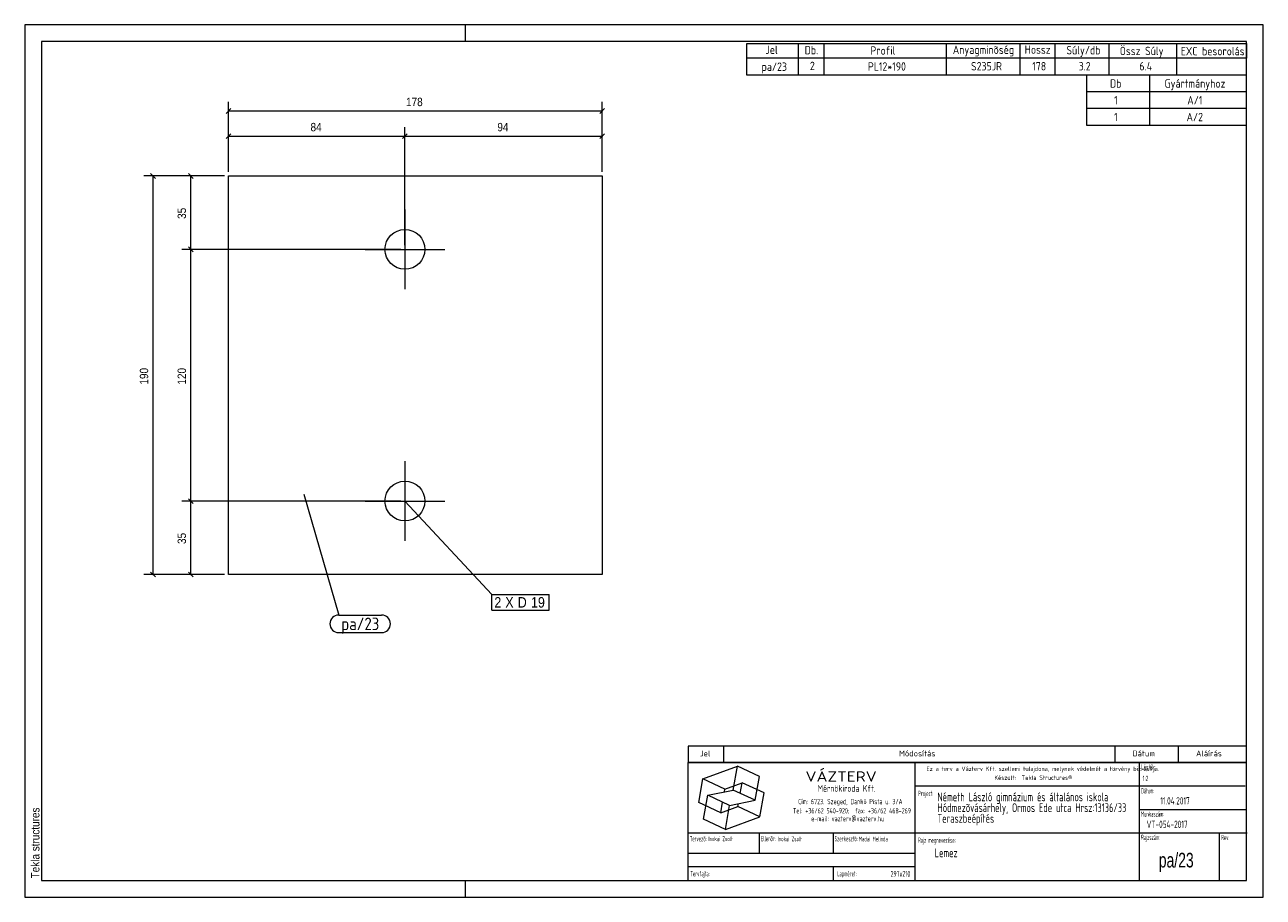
# Model space of a CAD drawing. Header units: millimetres. Extents: x 1 to 296, y 1 to 209.
import ezdxf

# ---------------------------------------------------------------- set-up
doc = ezdxf.new("R2010")
doc.units = ezdxf.units.MM
doc.linetypes.add('XKITLINE00', pattern=[0])
for name, color, linetype, lineweight in [('Bemassung', 1, 'Continuous', 0), ('Schrauben', 7, 'Continuous', 0), ('Schraubenbezeichnung', 5, 'Continuous', 0), ('Teil', 7, 'Continuous', 0), ('Text', 5, 'Continuous', 0), ('Ueberschrift', 7, 'Continuous', 0), ('Zeichnungsrahmen', 3, 'Continuous', 0)]:
    doc.layers.add(name, color=color, linetype=linetype, lineweight=lineweight)
doc.styles.add('ARIAL', font='ARIAL.TTF')
doc.styles.add('ISOCPEUR', font='ISOCPEUR.TTF')
doc.styles.add('ISOCPEUR_BOLD', font='ARIAL.TTF')
doc.styles.add('ISOCPUER', font='ARIAL.TTF')

msp = doc.modelspace()

# ---------------------------------------------------------------- linework, layer by layer
at = {"layer": 'Bemassung', "linetype": 'XKITLINE00', "lineweight": 0}
for p, q in [((50.12, 189.02), (48.98, 187.88)), ((49.55, 173.95), (49.55, 190.6)), ((139.12, 189.02), (137.98, 187.88)), ((138.55, 173.95), (138.55, 190.6)), ((49.55, 188.45), (138.55, 188.45)), ((50.12, 183.02), (48.98, 181.88)), ((49.55, 173.95), (49.55, 184.6)), ((92.12, 183.02), (90.98, 181.88)), ((92.12, 183.02), (90.98, 181.88)), ((91.55, 156.45), (91.55, 184.6)), ((91.55, 156.45), (91.55, 184.6)), ((139.12, 183.02), (137.98, 181.88)), ((138.55, 173.95), (138.55, 184.6)), ((49.55, 182.45), (91.55, 182.45)), ((91.55, 182.45), (138.55, 182.45)), ((48.55, 172.95), (29.4, 172.95)), ((30.98, 173.52), (32.12, 172.38)), ((31.55, 77.95), (31.55, 172.95)), ((48.55, 172.95), (38.4, 172.95)), ((39.98, 173.52), (41.12, 172.38)), ((40.55, 155.45), (40.55, 172.95)), ((90.55, 155.45), (38.4, 155.45)), ((90.55, 155.45), (38.4, 155.45)), ((39.98, 156.02), (41.12, 154.88)), ((39.98, 156.02), (41.12, 154.88)), ((40.55, 95.45), (40.55, 155.45)), ((90.55, 95.45), (38.4, 95.45)), ((90.55, 95.45), (38.4, 95.45)), ((39.98, 96.02), (41.12, 94.88)), ((39.98, 96.02), (41.12, 94.88)), ((40.55, 77.95), (40.55, 95.45)), ((48.55, 77.95), (29.4, 77.95)), ((30.98, 78.52), (32.12, 77.38)), ((48.55, 77.95), (38.4, 77.95)), ((39.98, 78.52), (41.12, 77.38))]:
    msp.add_line(p, q, dxfattribs=at)
at = {"layer": 'Bemassung'}
for p in [(49.55, 188.45), (138.55, 188.45), (49.55, 182.45), (91.55, 182.45), (91.55, 182.45), (138.55, 182.45), (31.55, 172.95), (40.55, 172.95), (40.55, 155.45), (40.55, 155.45), (40.55, 95.45), (40.55, 95.45), (31.55, 77.95), (40.55, 77.95)]:
    msp.add_point(p, dxfattribs=at)
at = {"layer": 'Schrauben', "linetype": 'XKITLINE00', "lineweight": 0}
for p, q in [((91.55, 164.95), (91.55, 145.95)), ((82.05, 155.45), (101.05, 155.45)), ((91.55, 104.95), (91.55, 85.95)), ((82.05, 95.45), (101.05, 95.45))]:
    msp.add_line(p, q, dxfattribs=at)
for centre in [(91.55, 155.45), (91.55, 95.45)]:
    msp.add_circle(centre, 4.75, dxfattribs=at)
at = {"layer": 'Schraubenbezeichnung', "linetype": 'XKITLINE00', "lineweight": 0}
for p, q in [((91.55, 95.45), (112.25, 73.15)), ((112.25, 73.15), (125.9, 73.15)), ((112.25, 69.45), (112.25, 73.15)), ((125.9, 69.45), (125.9, 73.15)), ((112.25, 69.45), (125.9, 69.45))]:
    msp.add_line(p, q, dxfattribs=at)
at = {"layer": 'Teil', "linetype": 'XKITLINE00', "lineweight": 0}
for p, q in [((49.55, 77.95), (49.55, 172.95)), ((49.55, 172.95), (138.55, 172.95)), ((138.55, 172.95), (138.55, 77.95)), ((138.55, 77.95), (49.55, 77.95))]:
    msp.add_line(p, q, dxfattribs=at)
at = {"layer": 'Text', "linetype": 'XKITLINE00', "lineweight": 0}
for p, q in [((67.5, 97.1), (75.78, 68.28)), ((75.78, 68.28), (86, 68.28)), ((75.78, 64.08), (86, 64.08))]:
    msp.add_line(p, q, dxfattribs=at)
for centre, start, end in [((75.78, 66.18), 90, 270), ((86, 66.18), 270, 90)]:
    msp.add_arc(centre, 2.1, start, end, dxfattribs=at)
at = {"layer": 'Ueberschrift', "linetype": 'XKITLINE00', "lineweight": 0}
for p, q in [((173, 204.54), (292, 204.54)), ((173, 201.04), (173, 204.54)), ((185.3, 201.04), (185.3, 204.54)), ((191.44, 201.04), (191.44, 204.54)), ((220.54, 201.04), (220.54, 204.54)), ((238.09, 201.05), (238.09, 204.55)), ((246.43, 201.04), (246.43, 204.54)), ((259.28, 201.04), (259.28, 204.54)), ((275.4, 201.02), (275.4, 204.52)), ((292, 204.54), (292, 201.04)), ((292, 201.04), (173, 201.04)), ((173, 197), (173, 201)), ((185.3, 197), (185.3, 201)), ((191.44, 197), (191.44, 201)), ((220.54, 197), (220.54, 201)), ((238.09, 197), (238.09, 201)), ((246.43, 197), (246.43, 201)), ((259.28, 197), (259.28, 201)), ((275.41, 197), (275.41, 201)), ((292, 197), (173, 197)), ((254, 193), (254, 197)), ((269, 193), (269, 197)), ((292, 193), (254, 193)), ((254, 189), (254, 193)), ((269, 189), (269, 193)), ((292, 189), (254, 189)), ((254, 185), (254, 189)), ((269, 185), (269, 189)), ((292, 185), (254, 185)), ((159, 37.07), (292, 37.07)), ((159, 37), (159, 33.14)), ((167.4, 37), (167.4, 33.14)), ((260.64, 37.07), (260.64, 33.21)), ((275.76, 37.07), (275.76, 33.21)), ((159, 33.22), (292, 33.22)), ((159, 33.14), (292, 33.14)), ((159, 5), (159, 33.14)), ((213.11, 5), (213.11, 33.14)), ((266.49, 5), (266.49, 33.14)), ((162.55, 29.24), (170.77, 32.23)), ((169.77, 26.55), (170.77, 32.23)), ((176, 29.79), (170.77, 32.23)), ((175, 24.11), (176, 29.79)), ((161.54, 23.55), (162.55, 29.24)), ((167.78, 26.8), (162.55, 29.24)), ((167.66, 26.12), (167.78, 26.8)), ((167.78, 26.8), (171.89, 28.3)), ((171.44, 25.76), (171.89, 28.3)), ((177.12, 25.86), (171.89, 28.3)), ((213.11, 27.54), (291.69, 27.54)), ((162.67, 19.62), (163.67, 25.3)), ((163.67, 25.3), (169.77, 26.55)), ((168.9, 22.86), (163.67, 25.3)), ((166.78, 21.11), (167.22, 23.65)), ((168.9, 22.86), (175, 24.11)), ((175, 24.11), (169.77, 26.55)), ((176.12, 20.17), (177.12, 25.86)), ((166.78, 21.11), (161.54, 23.55)), ((166.78, 21.11), (170.89, 22.61)), ((167.9, 17.18), (168.9, 22.86)), ((170.89, 22.61), (171.01, 23.29)), ((176.12, 20.17), (170.89, 22.61)), ((266.49, 21.94), (292, 21.94)), ((167.9, 17.18), (162.67, 19.62)), ((167.9, 17.18), (176.12, 20.17)), ((159, 16.34), (292.21, 16.34)), ((175.99, 11.48), (175.99, 16.39)), ((193.55, 16.39), (193.55, 11.49)), ((285.52, 16.28), (285.52, 5)), ((159.07, 11.49), (213.14, 11.49)), ((159.04, 8.34), (213.11, 8.34)), ((193.55, 8.31), (193.55, 5.13))]:
    msp.add_line(p, q, dxfattribs=at)
at = {"layer": 'Zeichnungsrahmen', "linetype": 'XKITLINE00', "lineweight": 0}
for p, q in [((296, 209), (1, 209)), ((1, 209), (1, 1)), ((106, 205), (106, 209)), ((296, 1), (296, 209)), ((292, 205), (5, 205)), ((5, 205), (5, 5)), ((292, 5), (292, 205)), ((5, 5), (292, 5)), ((106, 1), (106, 5)), ((1, 1), (296, 1))]:
    msp.add_line(p, q, dxfattribs=at)

# ---------------------------------------------------------------- texts
at = {"layer": 'Bemassung', "style": 'ISOCPUER', "width": 0.85}
for s, p in [('178', (91.82, 189.6)), ('84', (69.07, 183.6)), ('94', (113.57, 183.6))]:
    msp.add_text(s, height=2, dxfattribs=at).set_placement(p)
for s, p in [('35', (39.4, 162.72)), ('190', (30.4, 123.22)), ('120', (39.4, 123.22)), ('35', (39.4, 85.22))]:
    msp.add_text(s, height=2, rotation=90.0002, dxfattribs=at).set_placement(p)
at = {"layer": 'Schraubenbezeichnung', "style": 'ARIAL', "width": 0.85}
for s, p in [('2', (112.85, 70.05)), ('X', (115.46, 70.05)), ('D', (118.43, 70.05)), ('19', (121.59, 70.05))]:
    msp.add_text(s, height=2.5, dxfattribs=at).set_placement(p)
at = {"layer": 'Text', "style": 'ISOCPEUR', "width": 0.85}
msp.add_text('pa/23', height=3, dxfattribs=at).set_placement((76.38, 64.68))
at = {"layer": 'Ueberschrift'}
for s, height, style, width, p in [('Jel', 2, 'ISOCPEUR', 0.85, (177.44, 202.04)), ('Db.', 2, 'ISOCPEUR', 0.85, (186.78, 201.95)), ('Profil', 2, 'ISOCPEUR', 0.85, (202.44, 201.86)), ('Anyagminõség', 2, 'ISOCPEUR', 0.85, (222.06, 202.04)), ('Hossz', 2, 'ISOCPEUR', 0.85, (239.18, 202.08)), ('Súly/db', 2, 'ISOCPEUR', 0.85, (249.11, 201.94)), ('Össz Súly', 2, 'ISOCPEUR', 0.85, (261.83, 201.76)), ('EXC besorolás', 2, 'ISOCPEUR', 0.85, (276.36, 201.71)), ('pa/23', 2, 'ISOCPEUR', 0.85, (176.51, 198)), ('2', 2, 'ISOCPEUR', 0.85, (188.02, 198.19)), ('PL12*190', 2, 'ISOCPEUR', 0.85, (201.83, 198.05)), ('S235JR', 2, 'ISOCPEUR', 0.85, (226.39, 198.11)), ('178', 2, 'ISOCPEUR', 0.85, (240.97, 198.11)), ('3.2', 2, 'ISOCPEUR', 0.85, (252.04, 198.12)), ('6.4', 2, 'ISOCPEUR', 0.85, (266.5, 198.12)), ('Db', 2, 'ISOCPEUR', 0.85, (259.5, 194)), ('Gyártmányhoz', 2, 'ISOCPEUR', 0.85, (272.5, 194)), ('1', 2, 'ISOCPEUR', 0.85, (260.48, 190)), ('A/1', 2, 'ISOCPEUR', 0.85, (277.91, 190)), ('1', 2, 'ISOCPEUR', 0.85, (260.48, 186)), ('A/2', 2, 'ISOCPEUR', 0.85, (277.74, 186)), ('Jel', 1.4, 'ISOCPEUR', 0.85, (161.84, 34.58)), ('Módosítás', 1.4, 'ISOCPEUR', 0.85, (209.25, 34.58)), ('Dátum', 1.4, 'ISOCPEUR', 0.85, (264.86, 34.58)), ('Aláírás', 1.4, 'ISOCPEUR', 0.85, (280, 34.58)), ('Lépték:', 1.26, 'ISOCPEUR', 0.51, (266.96, 31.43)), ('VÁZTERV', 2.45, 'ISOCPEUR', 1.19, (186.96, 28.56)), ('Ez a terv a Vázterv Kft. szellemi tulajdona, melynek védelmét a törvény biztosítja.', 1.05, 'ISOCPEUR', 0.838832, (215.8, 31.11)), ('Készült:  Tekla Structures®', 1.05, 'ISOCPEUR', 0.838832, (231.96, 28.98)), ('1:2', 1.26, 'ISOCPEUR', 0.595, (267.27, 28.7)), ('Mérnökiroda Kft.', 1.61, 'ISOCPEUR', 0.68, (189.86, 26.15)), ('Dátum:', 1.26, 'ISOCPEUR', 0.51, (266.91, 25.76)), ('Cím: 6723. Szeged, Dankó Pista u. 3/A', 1.26, 'ISOCPEUR', 0.68, (185.24, 23.18)), ('Project:', 1.26, 'ISOCPEUR', 0.51, (213.81, 25.12)), ('Németh László gimnázium és általános iskola', 2.1, 'ISOCPEUR', 0.595, (218.39, 23.87)), ('Hódmezõvásárhely, Ormos Ede utca Hrsz:13136/33', 2.1, 'ISOCPEUR', 0.595, (218.4, 21.31)), ('11.04.2017', 1.75, 'ISOCPEUR', 0.595, (271.48, 23.11)), ('Tel: +36/62 540-920;  fax: +36/62 468-269', 1.26, 'ISOCPEUR', 0.68, (183.98, 20.99)), ('Teraszbeépítés', 2.1, 'ISOCPEUR', 0.595, (218.4, 18.75)), ('Munkaszám:', 1.26, 'ISOCPEUR', 0.51, (266.87, 20.23)), ('e-mail: vazterv@vazterv.hu', 1.26, 'ISOCPEUR', 0.68, (188.32, 19.12)), ('VT-054-2017', 1.75, 'ISOCPEUR', 0.595, (268.23, 17.51)), ('Tervezõ:', 1.26, 'ISOCPEUR', 0.51, (159.4, 14.32)), ('Inokai Zsolt', 1.12, 'ISOCPEUR', 0.595, (163.85, 14.37)), ('Ellenõr:', 1.26, 'ISOCPEUR', 0.51, (176.35, 14.35)), ('Inokai Zsolt', 1.12, 'ISOCPEUR', 0.595, (180.32, 14.35)), ('Szerkesztõ:', 1.26, 'ISOCPEUR', 0.51, (193.9, 14.32)), ('Madai Melinda', 1.12, 'ISOCPEUR', 0.595, (199.65, 14.33)), ('Rajz megnevezése:', 1.26, 'ISOCPEUR', 0.51, (213.8, 13.98)), ('Rajzszám:', 1.26, 'ISOCPEUR', 0.51, (266.92, 14.65)), ('Rev:', 1.26, 'ISOCPEUR', 0.51, (285.98, 14.62)), ('Lemez', 2.1, 'ISOCPEUR', 0.595, (217.73, 10.54)), ('pa/23', 3.5, 'ISOCPEUR_BOLD', 0.68, (271.12, 8.1)), ('Tervfajta:', 1.26, 'ISOCPEUR', 0.51, (159.53, 5.99)), ('Lapméret:', 1.26, 'ISOCPEUR', 0.51, (194.51, 5.99)), ('297x210', 1.4, 'ISOCPEUR', 0.595, (207.25, 5.89))]:
    msp.add_text(s, height=height, dxfattribs=dict(at, style=style, width=width)).set_placement(p)
at = {"layer": 'Zeichnungsrahmen', "style": 'ARIAL', "width": 0.85}
msp.add_text('Tekla structures', height=2, rotation=90, dxfattribs=at).set_placement((4.5, 5.5))

doc.saveas('drawing.dxf')
